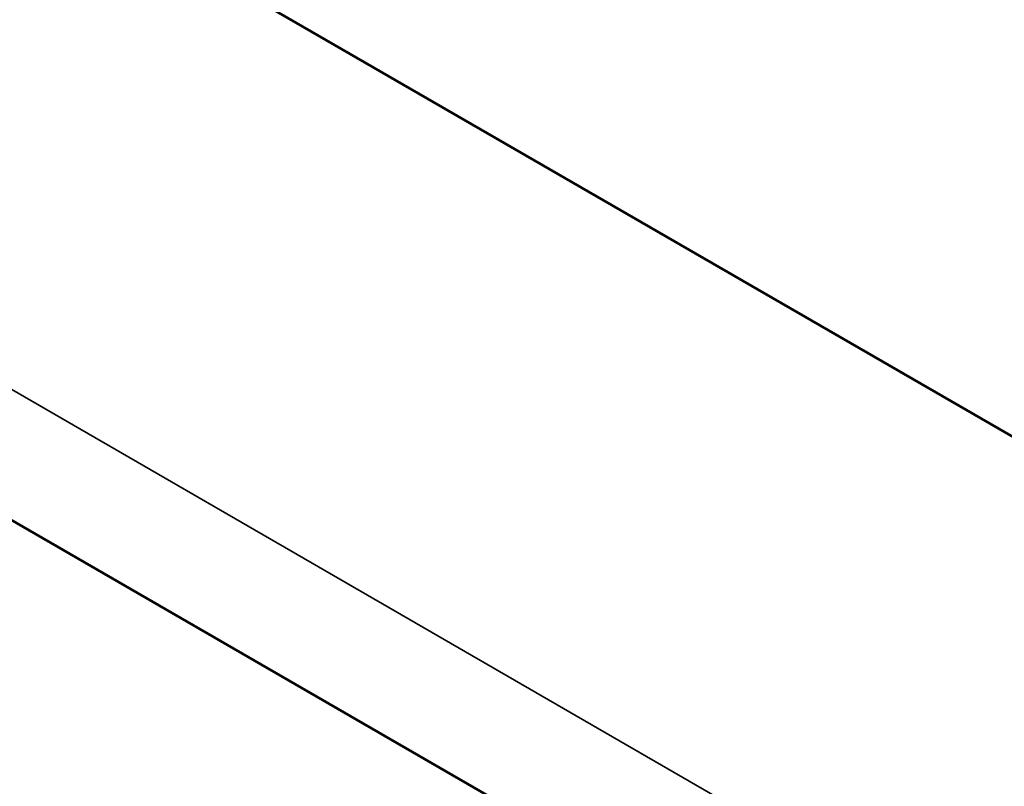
# Model space of a CAD drawing. Header units: millimetres. Extents: x 50 to 3176, y 50 to 2109.
# Tile 246 of 256: x 256.55 to 258.89, y 1617.46 to 1619.28. Entities that reach past the tile are written whole.
import ezdxf

# ---------------------------------------------------------------- set-up
doc = ezdxf.new("R2010")
doc.units = ezdxf.units.MM
doc.header["$LTSCALE"] = 10
doc.layers.add('Visible (ISO)', color=7, linetype='Continuous', lineweight=50)
doc.layers.add('Visible Narrow (ISO)', color=7, linetype='Continuous', lineweight=35)

msp = doc.modelspace()

# ---------------------------------------------------------------- linework, layer by layer
at = {"layer": 'Visible (ISO)'}
for p, q in [((265.1402, 1614.6968), (230.4736, 1634.7116)), ((230.7198, 1632.9987), (264.67, 1613.3975))]:
    msp.add_line(p, q, dxfattribs=at)
for points, knots in [([(278.8956, 1615.3615), (280.8423, 1616.4855), (282.4761, 1618.1489), (284.9601, 1622.3894), (285.806, 1624.9707), (286.6229, 1630.7942), (286.5902, 1634.0384), (285.6474, 1640.8552), (284.7372, 1644.4266), (282.1326, 1651.5345), (280.439, 1655.0698), (276.4398, 1661.7479), (274.1349, 1664.8896), (269.1456, 1670.4628), (266.462, 1672.8933), (260.9849, 1676.7965), (258.1924, 1678.2684), (252.78, 1680.1), (250.1605, 1680.4602), (247.0478, 1680.1776), (246.3553, 1680.0626), (245.6853, 1679.8977)], [3.926991, 3.926991, 3.926991, 3.926991, 4.244387, 4.244387, 4.563649, 4.563649, 4.884248, 4.884248, 5.204916, 5.204916, 5.525466, 5.525466, 5.845974, 5.845974, 6.166542, 6.166542, 6.487227, 6.487227, 6.80773, 6.80773, 6.902702, 6.902702, 6.902702, 6.902702]), ([(247.0216, 1623.5868), (247.5669, 1623.0001), (248.1204, 1622.4304), (250.9581, 1619.6383), (253.3494, 1617.7034), (258.1756, 1614.5959), (260.61, 1613.4236), (265.3347, 1611.9355), (267.6248, 1611.6197), (271.8821, 1611.8756), (273.8488, 1612.4478), (275.5722, 1613.4428)], [2.733922, 2.733922, 2.733922, 2.733922, 2.803059, 2.803059, 3.084042, 3.084042, 3.365025, 3.365025, 3.646008, 3.646008, 3.926991, 3.926991, 3.926991, 3.926991])]:
    msp.add_open_spline(points, degree=3, knots=knots, dxfattribs=at)
at = {"layer": 'Visible Narrow (ISO)'}
msp.add_line((230.5131, 1633.4282), (264.4633, 1613.8271), dxfattribs=at)
for centre, major_axis, start_param, end_param in [((260.6456, 1646.9715), (18.25, -31.6099), 0, 2.975711), ((257.3222, 1645.0527), (-18.25, 31.6099), 3.141593, 6.117304), ((257.2161, 1644.9915), (-18.175, 31.48), 1.952201, 6.117304)]:
    msp.add_ellipse(centre, major_axis=major_axis, ratio=0.57735, start_param=start_param, end_param=end_param, dxfattribs=at)

doc.saveas('drawing.dxf')
